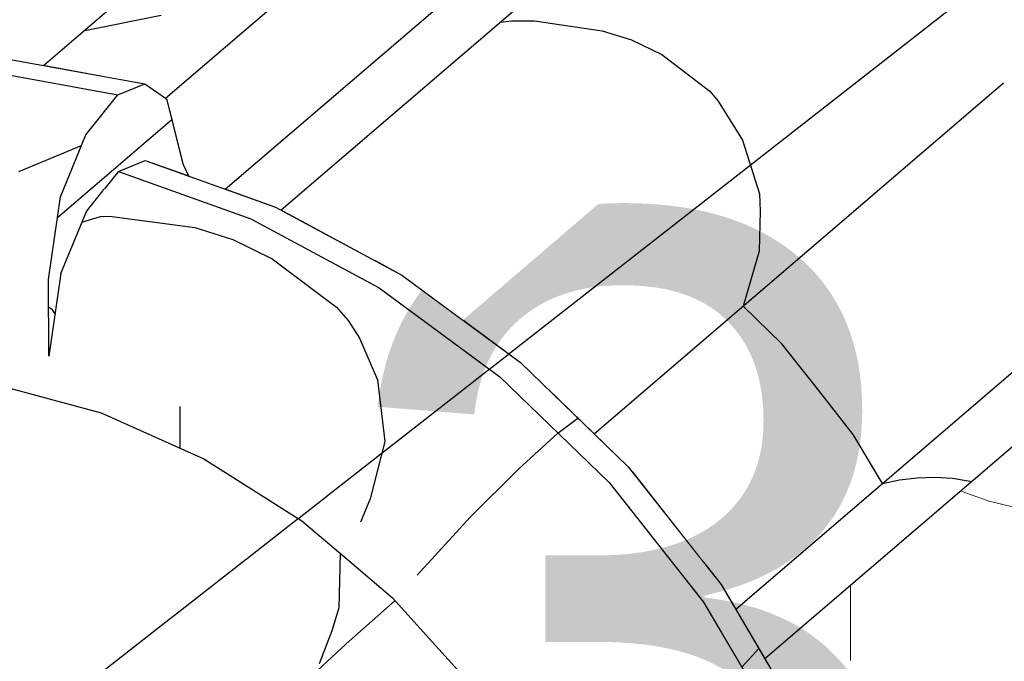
# Model space of a CAD drawing. Header units: millimetres. Extents: x -36478 to 31050, y -14815 to 11827.
# Tile 52 of 256: x -19126 to -18969, y 7147 to 7249. Entities that reach past the tile are written whole.
import ezdxf

# ---------------------------------------------------------------- set-up
doc = ezdxf.new("R2010")
doc.units = ezdxf.units.MM
doc.header["$MEASUREMENT"] = 0
doc.linetypes.add('Wipeout_Contour', pattern=[1000, 0, -1000])
for name, color, linetype in [('Kóty - SP', 7, 'Continuous'), ('Nové_Konstrukce - krov', 7, 'Continuous'), ('Nové_Konstrukce - střechy a skořepiny', 7, 'Continuous'), ('Nové_Výplně - Povrchové', 7, 'Continuous')]:
    doc.layers.add(name, color=color, linetype=linetype)
doc.styles.add('GENEROVANÝ_STYL_2', font='txt')

# ---------------------------------------------------------------- blocks, each defined once
blk = doc.blocks.new('*X13')
at = {"layer": 'Nové_Výplně - Povrchové', "color": 21, "linetype": 'Continuous', "lineweight": 20, "true_color": 0xffaaaa}
for p, q in [((-18987.78, 7243.25), (-18987.34, 7242.93)), ((-18987.34, 7242.93), (-18984.65, 7241.26)), ((-18984.65, 7241.26), (-18981.71, 7239.68)), ((-18993.69, 7238.64), (-18993.69, 7210.06)), ((-18981.71, 7239.68), (-18978.53, 7238.2)), ((-18978.53, 7238.2), (-18975.12, 7236.83)), ((-18975.12, 7236.83), (-18971.5, 7235.58)), ((-18971.5, 7235.58), (-18959.05, 7232.47)), ((-18993.69, 7209.84), (-18993.69, 7146.96)), ((-19041.72, 7201.07), (-19041.72, 7146.96)), ((-19048.39, 7179.61), (-19041.72, 7185.3)), ((-19017.71, 7185.3), (-19041.72, 7185.3)), ((-18993.69, 7185.3), (-19017.71, 7185.3)), ((-18993.69, 7185.3), (-18991.86, 7183.41)), ((-18991.86, 7183.41), (-18989.74, 7181.58)), ((-18989.74, 7181.58), (-18987.34, 7179.82)), ((-19057.7, 7174.75), (-19048.39, 7179.61)), ((-18987.34, 7179.82), (-18984.65, 7178.15)), ((-18984.65, 7178.15), (-18981.71, 7176.57)), ((-18981.71, 7176.57), (-18978.53, 7175.1)), ((-19069.18, 7170.96), (-19057.7, 7174.75)), ((-18978.53, 7175.1), (-18975.12, 7173.73)), ((-18975.12, 7173.73), (-18971.5, 7172.47)), ((-18971.5, 7172.47), (-18959.05, 7169.37)), ((-19082.24, 7168.43), (-19069.18, 7170.96)), ((-19083.61, 7168.32), (-19082.24, 7168.43))]:
    blk.add_line(p, q, dxfattribs=at)
blk = doc.blocks.new('výplň_6_1', base_point=(0, 0))
at = {"layer": 'Nové_Výplně - Povrchové', "color": 21, "linetype": 'Continuous', "lineweight": 20, "true_color": 0xffaaaa}
blk.add_blockref('*X13', (0, 0), dxfattribs=at)
blk = doc.blocks.new('Kóta_23_1', base_point=(-18126.27, 6830))
at = {"layer": 'Kóty - SP', "color": 7, "lineweight": 13, "insert": (-19077.9, 7070), "char_height": 125, "attachment_point": 7, "style": 'GENEROVANÝ_STYL_2'}
blk.add_mtext('\\A1;{\\pql;\\fArial|b0|i0|c0|p38;3.NP =+6,830}', dxfattribs=at)

msp = doc.modelspace()

# ---------------------------------------------------------------- block references
at = {"layer": 'Nové_Výplně - Povrchové', "color": 21, "linetype": 'Continuous', "lineweight": 20, "true_color": 0xffaaaa}
msp.add_blockref('výplň_6_1', (0, 0), dxfattribs=at)

# ---------------------------------------------------------------- next in the draw order: wipeouts: each hides what was drawn before it
at = {"color": 254, "linetype": 'Wipeout_Contour', "lineweight": 0, "ltscale": 101739.067265}
msp.add_wipeout([(-19048.66, 7134.96), (-19043.46, 7137.96), (-19056.1, 7153.99), (-19060.45, 7149.92), (-19054.05, 7142.82)], dxfattribs=at).dxf.layer = 'Nové_Výplně - Povrchové'
at = {"color": 254, "linetype": 'Wipeout_Contour', "lineweight": 0, "ltscale": 81270.093699}
msp.add_wipeout([(-19032.76, 7144.7), (-19021.34, 7125.35), (-19011.75, 7130.59), (-19023.81, 7151.02)], dxfattribs=at).dxf.layer = 'Nové_Výplně - Povrchové'
at = {"color": 254, "linetype": 'Wipeout_Contour', "lineweight": 0, "ltscale": 81463.043822}
msp.add_wipeout([(-19085.24, 7140.25), (-19073.17, 7126.87), (-19062.02, 7136.08), (-19074.66, 7150.1)], dxfattribs=at).dxf.layer = 'Nové_Výplně - Povrchové'
at = {"color": 254, "linetype": 'Wipeout_Contour', "lineweight": 0, "ltscale": 81639.037593}
msp.add_wipeout([(-19132.35, 7133.72), (-19120.31, 7126.09), (-19109.43, 7139.63), (-19123.03, 7148.26)], dxfattribs=at).dxf.layer = 'Nové_Výplně - Povrchové'

# ---------------------------------------------------------------- next in the draw order: wipeouts: each hides what was drawn before it
at = {"color": 254, "linetype": 'Wipeout_Contour', "lineweight": 0, "ltscale": 101797.012024}
msp.add_wipeout([(-19074.66, 7150.1), (-19062.02, 7136.08), (-19054.05, 7142.82), (-19060.45, 7149.92), (-19066.86, 7157.02)], dxfattribs=at).dxf.layer = 'Nové_Výplně - Povrchové'
at = {"color": 254, "linetype": 'Wipeout_Contour', "lineweight": 0, "ltscale": 81247.785769}
msp.add_wipeout([(-19023.81, 7151.02), (-19011.75, 7130.59), (-19004.9, 7135.52), (-19017.17, 7156.29)], dxfattribs=at).dxf.layer = 'Nové_Výplně - Povrchové'
at = {"color": 254, "linetype": 'Wipeout_Contour', "lineweight": 0, "ltscale": 81698.083451}
msp.add_wipeout([(-19144.95, 7139.35), (-19132.35, 7133.72), (-19123.03, 7148.26), (-19137.27, 7154.62)], dxfattribs=at).dxf.layer = 'Nové_Výplně - Povrchové'
at = {"color": 254, "linetype": 'Wipeout_Contour', "lineweight": 0, "ltscale": 81554.868231}
msp.add_wipeout([(-19109.43, 7139.63), (-19096.87, 7128.99), (-19085.24, 7140.25), (-19098.86, 7151.79)], dxfattribs=at).dxf.layer = 'Nové_Výplně - Povrchové'

# ---------------------------------------------------------------- next in the draw order: wipeouts: each hides what was drawn before it
at = {"color": 254, "linetype": 'Wipeout_Contour', "lineweight": 0, "ltscale": 101825.890779}
msp.add_wipeout([(-19060.45, 7149.92), (-19056.1, 7153.99), (-19070.71, 7168.17), (-19074.09, 7163.15), (-19066.86, 7157.02)], dxfattribs=at).dxf.layer = 'Nové_Výplně - Povrchové'
at = {"color": 254, "linetype": 'Wipeout_Contour', "lineweight": 0, "ltscale": 81235.773018}
msp.add_wipeout([(-19017.17, 7156.29), (-19004.9, 7135.52), (-19002.27, 7138.67), (-19014.35, 7159.11)], dxfattribs=at).dxf.layer = 'Nové_Výplně - Povrchové'

# ---------------------------------------------------------------- next in the draw order: wipeouts: each hides what was drawn before it
at = {"color": 254, "linetype": 'Wipeout_Contour', "lineweight": 0, "ltscale": 101434.766336}
msp.add_wipeout([(-18907.31, 7256.82), (-19017.12, 7162.63), (-19014.35, 7159.11), (-19007.37, 7147.29), (-18898.01, 7241.08)], dxfattribs=at).dxf.layer = 'Nové_Výplně - Povrchové'
at = {"color": 254, "linetype": 'Wipeout_Contour', "lineweight": 0, "ltscale": 81530.205492}
msp.add_wipeout([(-19098.86, 7151.79), (-19085.24, 7140.25), (-19074.66, 7150.1), (-19088.93, 7162.2)], dxfattribs=at).dxf.layer = 'Nové_Výplně - Povrchové'
at = {"color": 254, "linetype": 'Wipeout_Contour', "lineweight": 0, "ltscale": 81370.514425}
msp.add_wipeout([(-19056.1, 7153.99), (-19043.46, 7137.96), (-19032.76, 7144.7), (-19046.81, 7162.52)], dxfattribs=at).dxf.layer = 'Nové_Výplně - Povrchové'

# ---------------------------------------------------------------- next in the draw order: linework, layer by layer
at = {"layer": 'Nové_Konstrukce - krov', "color": 1, "linetype": 'Continuous', "lineweight": 25}
for p, q in [((-19060.45, 7149.92), (-19054.05, 7142.82)), ((-19011.04, 7145.9), (-19008.31, 7148.89))]:
    msp.add_line(p, q, dxfattribs=at)

# ---------------------------------------------------------------- next in the draw order: wipeouts: each hides what was drawn before it
at = {"color": 254, "linetype": 'Wipeout_Contour', "lineweight": 0, "ltscale": 101883.620832}
msp.add_wipeout([(-19088.93, 7162.2), (-19074.66, 7150.1), (-19066.86, 7157.02), (-19074.09, 7163.15), (-19081.32, 7169.28)], dxfattribs=at).dxf.layer = 'Nové_Výplně - Povrchové'
at = {"color": 254, "linetype": 'Wipeout_Contour', "lineweight": 0, "ltscale": 81345.985809}
msp.add_wipeout([(-19046.81, 7162.52), (-19032.76, 7144.7), (-19023.81, 7151.02), (-19038.65, 7169.84)], dxfattribs=at).dxf.layer = 'Nové_Výplně - Povrchové'
at = {"color": 254, "linetype": 'Wipeout_Contour', "lineweight": 0, "ltscale": 81620.028345}
msp.add_wipeout([(-19123.03, 7148.26), (-19109.43, 7139.63), (-19098.86, 7151.79), (-19113.62, 7161.16)], dxfattribs=at).dxf.layer = 'Nové_Výplně - Povrchové'

# ---------------------------------------------------------------- next in the draw order: linework, layer by layer
at = {"layer": 'Nové_Konstrukce - krov', "color": 1, "linetype": 'Continuous', "lineweight": 25}
for p, q in [((-19075.44, 7155.4), (-19076.56, 7151.72)), ((-19076.56, 7151.72), (-19078.57, 7146.46)), ((-19084.85, 7139.81), (-19074.25, 7149.64))]:
    msp.add_line(p, q, dxfattribs=at)

# ---------------------------------------------------------------- next in the draw order: wipeouts: each hides what was drawn before it
at = {"color": 254, "linetype": 'Wipeout_Contour', "lineweight": 0, "ltscale": 101917.139929}
msp.add_wipeout([(-19074.09, 7163.15), (-19070.71, 7168.17), (-19086.86, 7180.07), (-19089.16, 7174.25), (-19081.32, 7169.28)], dxfattribs=at).dxf.layer = 'Nové_Výplně - Povrchové'
at = {"color": 254, "linetype": 'Wipeout_Contour', "lineweight": 0, "ltscale": 81326.419232}
msp.add_wipeout([(-19038.65, 7169.84), (-19023.81, 7151.02), (-19017.17, 7156.29), (-19032.25, 7175.42)], dxfattribs=at).dxf.layer = 'Nové_Výplně - Povrchové'

# ---------------------------------------------------------------- next in the draw order: linework, layer by layer
at = {"layer": 'Nové_Konstrukce - krov', "color": 1, "linetype": 'Continuous', "lineweight": 25}
msp.add_line((-19075.21, 7164.09), (-19075.44, 7155.4), dxfattribs=at)

# ---------------------------------------------------------------- next in the draw order: wipeouts: each hides what was drawn before it
at = {"color": 254, "linetype": 'Wipeout_Contour', "lineweight": 0, "ltscale": 81446.820359}
msp.add_wipeout([(-19070.71, 7168.17), (-19056.1, 7153.99), (-19046.81, 7162.52), (-19063.06, 7178.29)], dxfattribs=at).dxf.layer = 'Nové_Výplně - Povrchové'
at = {"color": 254, "linetype": 'Wipeout_Contour', "lineweight": 0, "ltscale": 81314.45977}
msp.add_wipeout([(-19032.25, 7175.42), (-19017.17, 7156.29), (-19014.35, 7159.11), (-19029.2, 7177.95)], dxfattribs=at).dxf.layer = 'Nové_Výplně - Povrchové'
at = {"color": 254, "linetype": 'Wipeout_Contour', "lineweight": 0, "ltscale": 81599.666518}
msp.add_wipeout([(-19113.62, 7161.16), (-19098.86, 7151.79), (-19088.93, 7162.2), (-19104.41, 7172.02)], dxfattribs=at).dxf.layer = 'Nové_Výplně - Povrchové'

# ---------------------------------------------------------------- next in the draw order: linework, layer by layer
at = {"layer": 'Nové_Konstrukce - krov', "color": 1, "linetype": 'Continuous', "lineweight": 25}
for p, q in [((-19074.09, 7163.15), (-19066.86, 7157.02)), ((-19014.35, 7159.11), (-19002.27, 7138.67)), ((-19066.86, 7157.02), (-19060.45, 7149.92)), ((-19074.25, 7149.64), (-19066.44, 7156.55)), ((-19017.17, 7156.29), (-19004.9, 7135.52))]:
    msp.add_line(p, q, dxfattribs=at)

# ---------------------------------------------------------------- next in the draw order: wipeouts: each hides what was drawn before it
at = {"color": 254, "linetype": 'Wipeout_Contour', "lineweight": 0, "ltscale": 81178.436386}
msp.add_wipeout([(-19028.55, 7177.13), (-19017.12, 7162.63), (-18907.31, 7256.82), (-18918.74, 7271.32)], dxfattribs=at).dxf.layer = 'Nové_Výplně - Povrchové'
at = {"color": 254, "linetype": 'Wipeout_Contour', "lineweight": 0, "ltscale": 81428.610175}
msp.add_wipeout([(-19063.06, 7178.29), (-19046.81, 7162.52), (-19038.65, 7169.84), (-19055.81, 7186.49)], dxfattribs=at).dxf.layer = 'Nové_Výplně - Povrchové'
at = {"color": 254, "linetype": 'Wipeout_Contour', "lineweight": 0, "ltscale": 101973.194008}
msp.add_wipeout([(-19104.41, 7172.02), (-19088.93, 7162.2), (-19081.32, 7169.28), (-19089.16, 7174.25), (-19096.99, 7179.22)], dxfattribs=at).dxf.layer = 'Nové_Výplně - Povrchové'
at = {"color": 254, "linetype": 'Wipeout_Contour', "lineweight": 0, "ltscale": 81685.36566}
msp.add_wipeout([(-19137.27, 7154.62), (-19123.03, 7148.26), (-19113.62, 7161.16), (-19129.08, 7168.06)], dxfattribs=at).dxf.layer = 'Nové_Výplně - Povrchové'

# ---------------------------------------------------------------- next in the draw order: linework, layer by layer
at = {"layer": 'Nové_Konstrukce - krov', "color": 1, "linetype": 'Continuous', "lineweight": 25}
for p, q in [((-18988.58, 7175.26), (-18985.83, 7175.85)), ((-18985.83, 7175.85), (-18983.03, 7176.19)), ((-18983.03, 7176.19), (-18980.21, 7176.28)), ((-18980.21, 7176.28), (-18977.38, 7176.1)), ((-18977.38, 7176.1), (-18974.54, 7175.67)), ((-18974.54, 7175.67), (-18974.34, 7175.62))]:
    msp.add_line(p, q, dxfattribs=at)

# ---------------------------------------------------------------- next in the draw order: wipeouts: each hides what was drawn before it
at = {"color": 254, "linetype": 'Wipeout_Contour', "lineweight": 0, "ltscale": 81412.022122}
msp.add_wipeout([(-19055.81, 7186.49), (-19038.65, 7169.84), (-19032.25, 7175.42), (-19049.7, 7192.35)], dxfattribs=at).dxf.layer = 'Nové_Výplně - Povrchové'
at = {"color": 254, "linetype": 'Wipeout_Contour', "lineweight": 0, "ltscale": 102010.030744}
msp.add_wipeout([(-19089.16, 7174.25), (-19086.86, 7180.07), (-19104.05, 7189.32), (-19105.2, 7182.89), (-19096.99, 7179.22)], dxfattribs=at).dxf.layer = 'Nové_Výplně - Povrchové'

# ---------------------------------------------------------------- next in the draw order: wipeouts: each hides what was drawn before it
at = {"color": 254, "linetype": 'Wipeout_Contour', "lineweight": 0, "ltscale": 81400.11595}
msp.add_wipeout([(-19049.7, 7192.35), (-19032.25, 7175.42), (-19029.2, 7177.95), (-19046.37, 7194.62)], dxfattribs=at).dxf.layer = 'Nové_Výplně - Povrchové'
at = {"color": 254, "linetype": 'Wipeout_Contour', "lineweight": 0, "ltscale": 81527.01477}
msp.add_wipeout([(-19086.86, 7180.07), (-19070.71, 7168.17), (-19063.06, 7178.29), (-19081.02, 7191.52)], dxfattribs=at).dxf.layer = 'Nové_Výplně - Povrchové'
at = {"color": 254, "linetype": 'Wipeout_Contour', "lineweight": 0, "ltscale": 81669.309289}
msp.add_wipeout([(-19129.08, 7168.06), (-19113.62, 7161.16), (-19104.41, 7172.02), (-19120.6, 7179.25)], dxfattribs=at).dxf.layer = 'Nové_Výplně - Povrchové'

# ---------------------------------------------------------------- next in the draw order: linework, layer by layer
at = {"layer": 'Nové_Konstrukce - krov', "color": 1, "linetype": 'Continuous', "lineweight": 25}
for p, q in [((-19054.41, 7169.9), (-19046.67, 7177.62)), ((-19089.16, 7174.25), (-19081.32, 7169.28)), ((-19032.25, 7175.42), (-19017.17, 7156.29)), ((-19070.39, 7172.81), (-19071.97, 7169.1)), ((-19081.32, 7169.28), (-19074.09, 7163.15)), ((-19062.93, 7160.62), (-19054.41, 7169.9))]:
    msp.add_line(p, q, dxfattribs=at)

# ---------------------------------------------------------------- next in the draw order: wipeouts: each hides what was drawn before it
at = {"color": 254, "linetype": 'Wipeout_Contour', "lineweight": 0, "ltscale": 101581.32297}
msp.add_wipeout([(-18931.96, 7284.15), (-19041.67, 7190.05), (-19029.2, 7177.95), (-19028.55, 7177.13), (-18918.74, 7271.32)], dxfattribs=at).dxf.layer = 'Nové_Výplně - Povrchové'
at = {"color": 254, "linetype": 'Wipeout_Contour', "lineweight": 0, "ltscale": 81515.438962}
msp.add_wipeout([(-19081.02, 7191.52), (-19063.06, 7178.29), (-19055.81, 7186.49), (-19074.77, 7200.46)], dxfattribs=at).dxf.layer = 'Nové_Výplně - Povrchové'
at = {"color": 254, "linetype": 'Wipeout_Contour', "lineweight": 0, "ltscale": 102063.001143}
msp.add_wipeout([(-19120.6, 7179.25), (-19104.41, 7172.02), (-19096.99, 7179.22), (-19105.2, 7182.89), (-19113.4, 7186.55)], dxfattribs=at).dxf.layer = 'Nové_Výplně - Povrchové'

# ---------------------------------------------------------------- next in the draw order: linework, layer by layer
at = {"layer": 'Nové_Konstrukce - krov', "color": 1, "linetype": 'Continuous', "lineweight": 25}
for p, q in [((-19040.41, 7183.34), (-19037.23, 7185.74)), ((-19046.67, 7177.62), (-19040.41, 7183.34)), ((-19068.08, 7181.99), (-19070.39, 7172.81)), ((-18988.58, 7175.26), (-18993.22, 7183.13)), ((-19096.99, 7179.22), (-19089.16, 7174.25)), ((-19029.2, 7177.95), (-19014.35, 7159.11))]:
    msp.add_line(p, q, dxfattribs=at)

# ---------------------------------------------------------------- next in the draw order: wipeouts: each hides what was drawn before it
at = {"color": 254, "linetype": 'Wipeout_Contour', "lineweight": 0, "ltscale": 81501.975016}
msp.add_wipeout([(-19074.77, 7200.46), (-19055.81, 7186.49), (-19049.7, 7192.35), (-19068.98, 7206.56)], dxfattribs=at).dxf.layer = 'Nové_Výplně - Povrchové'
at = {"color": 254, "linetype": 'Wipeout_Contour', "lineweight": 0, "ltscale": 102101.738157}
msp.add_wipeout([(-19105.2, 7182.89), (-19104.05, 7189.32), (-19121.76, 7195.65), (-19121.72, 7188.79), (-19113.4, 7186.55)], dxfattribs=at).dxf.layer = 'Nové_Výplně - Povrchové'

# ---------------------------------------------------------------- next in the draw order: wipeouts: each hides what was drawn before it
at = {"color": 254, "linetype": 'Wipeout_Contour', "lineweight": 0, "ltscale": 81490.120624}
msp.add_wipeout([(-19068.98, 7206.56), (-19049.7, 7192.35), (-19046.37, 7194.62), (-19065.35, 7208.6)], dxfattribs=at).dxf.layer = 'Nové_Výplně - Povrchové'
at = {"color": 254, "linetype": 'Wipeout_Contour', "lineweight": 0, "ltscale": 81608.648981}
msp.add_wipeout([(-19104.05, 7189.32), (-19086.86, 7180.07), (-19081.02, 7191.52), (-19100.14, 7201.82)], dxfattribs=at).dxf.layer = 'Nové_Výplně - Povrchové'
at = {"color": 254, "linetype": 'Wipeout_Contour', "lineweight": 0, "ltscale": 81737.014331}
msp.add_wipeout([(-19144.76, 7172.29), (-19129.08, 7168.06), (-19120.6, 7179.25), (-19137.03, 7183.68)], dxfattribs=at).dxf.layer = 'Nové_Výplně - Povrchové'

# ---------------------------------------------------------------- next in the draw order: linework, layer by layer
at = {"layer": 'Nové_Konstrukce - krov', "color": 1, "linetype": 'Continuous', "lineweight": 25}
for p, q in [((-19072.1, 7198.5), (-19069.25, 7191.87)), ((-19069.25, 7191.87), (-19068.08, 7181.99)), ((-19100.85, 7187.6), (-19100.81, 7180.93)), ((-19105.2, 7182.89), (-19096.99, 7179.22))]:
    msp.add_line(p, q, dxfattribs=at)

# ---------------------------------------------------------------- next in the draw order: wipeouts: each hides what was drawn before it
at = {"color": 254, "linetype": 'Wipeout_Contour', "lineweight": 0, "ltscale": 101671.57091}
msp.add_wipeout([(-18946.56, 7294.92), (-19055.59, 7201.41), (-19046.37, 7194.62), (-19041.67, 7190.05), (-18931.96, 7284.15)], dxfattribs=at).dxf.layer = 'Nové_Výplně - Povrchové'
at = {"color": 254, "linetype": 'Wipeout_Contour', "lineweight": 0, "ltscale": 81603.82019}
msp.add_wipeout([(-19100.14, 7201.82), (-19081.02, 7191.52), (-19074.77, 7200.46), (-19094.95, 7211.33)], dxfattribs=at).dxf.layer = 'Nové_Výplně - Povrchové'
at = {"color": 254, "linetype": 'Wipeout_Contour', "lineweight": 0, "ltscale": 102150.311811}
msp.add_wipeout([(-19137.03, 7183.68), (-19120.6, 7179.25), (-19113.4, 7186.55), (-19121.72, 7188.79), (-19130.05, 7191.04)], dxfattribs=at).dxf.layer = 'Nové_Výplně - Povrchové'

# ---------------------------------------------------------------- next in the draw order: linework, layer by layer
at = {"layer": 'Nové_Konstrukce - krov', "color": 1, "linetype": 'Continuous', "lineweight": 25}
for p, q in [((-18998.75, 7190.15), (-19004.65, 7197.63)), ((-19046.37, 7194.62), (-19029.2, 7177.95)), ((-19049.7, 7192.35), (-19032.25, 7175.42)), ((-18993.22, 7183.13), (-18998.75, 7190.15)), ((-19113.4, 7186.55), (-19105.2, 7182.89))]:
    msp.add_line(p, q, dxfattribs=at)

# ---------------------------------------------------------------- next in the draw order: block references
at = {"layer": 'Kóty - SP', "color": 7, "linetype": 'Continuous', "lineweight": 20}
msp.add_blockref('Kóta_23_1', (-18126.27, 6830), dxfattribs=at)

# ---------------------------------------------------------------- next in the draw order: wipeouts: each hides what was drawn before it
at = {"color": 254, "linetype": 'Wipeout_Contour', "lineweight": 0, "ltscale": 81593.5301}
msp.add_wipeout([(-19094.95, 7211.33), (-19074.77, 7200.46), (-19068.98, 7206.56), (-19089.5, 7217.61)], dxfattribs=at).dxf.layer = 'Nové_Výplně - Povrchové'
at = {"color": 254, "linetype": 'Wipeout_Contour', "lineweight": 0, "ltscale": 122631.824599}
msp.add_wipeout([(-19121.72, 7188.79), (-19121.76, 7195.65), (-19121.83, 7207.91), (-19141.64, 7211.51), (-19138.24, 7191.79), (-19130.05, 7191.04)], dxfattribs=at).dxf.layer = 'Nové_Výplně - Povrchové'

# ---------------------------------------------------------------- next in the draw order: linework, layer by layer
at = {"layer": 'Nové_Konstrukce - krov', "color": 1, "linetype": 'Continuous', "lineweight": 25}
for p, q in [((-19075.8, 7203.48), (-19073.95, 7201.32)), ((-19073.95, 7201.32), (-19072.1, 7198.5))]:
    msp.add_line(p, q, dxfattribs=at)

# ---------------------------------------------------------------- next in the draw order: wipeouts: each hides what was drawn before it
at = {"color": 254, "linetype": 'Wipeout_Contour', "lineweight": 0, "ltscale": 81581.7244}
msp.add_wipeout([(-19089.5, 7217.61), (-19068.98, 7206.56), (-19065.35, 7208.6), (-19085.56, 7219.48)], dxfattribs=at).dxf.layer = 'Nové_Výplně - Povrchové'
at = {"color": 254, "linetype": 'Wipeout_Contour', "lineweight": 0, "ltscale": 81689.234996}
msp.add_wipeout([(-19100.14, 7201.82), (-19119.83, 7208.86), (-19121.76, 7195.65), (-19104.05, 7189.32)], dxfattribs=at).dxf.layer = 'Nové_Výplně - Povrchové'

# ---------------------------------------------------------------- next in the draw order: linework, layer by layer
at = {"layer": 'Nové_Konstrukce - krov', "color": 1, "linetype": 'Continuous', "lineweight": 25}
for p, q in [((-19130.05, 7191.04), (-19121.72, 7188.79)), ((-19121.72, 7188.79), (-19113.4, 7186.55))]:
    msp.add_line(p, q, dxfattribs=at)

# ---------------------------------------------------------------- next in the draw order: wipeouts: each hides what was drawn before it
at = {"color": 254, "linetype": 'Wipeout_Contour', "lineweight": 0, "ltscale": 101762.925522}
msp.add_wipeout([(-18962.12, 7303.29), (-19069.75, 7210.97), (-19065.35, 7208.6), (-19055.59, 7201.41), (-18946.56, 7294.92)], dxfattribs=at).dxf.layer = 'Nové_Výplně - Povrchové'
at = {"color": 254, "linetype": 'Wipeout_Contour', "lineweight": 0, "ltscale": 81691.059959}
msp.add_wipeout([(-19094.95, 7211.33), (-19115.75, 7218.76), (-19119.83, 7208.86), (-19100.14, 7201.82)], dxfattribs=at).dxf.layer = 'Nové_Výplně - Povrchové'

# ---------------------------------------------------------------- next in the draw order: linework, layer by layer
at = {"layer": 'Nové_Konstrukce - krov', "color": 1, "linetype": 'Continuous', "lineweight": 25}
for p, q in [((-19065.35, 7208.6), (-19046.37, 7194.62)), ((-19068.98, 7206.56), (-19049.7, 7192.35)), ((-19004.65, 7197.63), (-19010.83, 7203.63))]:
    msp.add_line(p, q, dxfattribs=at)

# ---------------------------------------------------------------- next in the draw order: wipeouts: each hides what was drawn before it
at = {"color": 254, "linetype": 'Wipeout_Contour', "lineweight": 0, "ltscale": 81447.74857}
msp.add_wipeout([(-19083.7, 7218.48), (-19069.75, 7210.97), (-18962.12, 7303.29), (-18978.14, 7309.02)], dxfattribs=at).dxf.layer = 'Nové_Výplně - Povrchové'
at = {"color": 254, "linetype": 'Wipeout_Contour', "lineweight": 0, "ltscale": 81788.100842}
msp.add_wipeout([(-19141.64, 7211.51), (-19121.83, 7207.91), (-19119.9, 7221.11), (-19141.69, 7225.07)], dxfattribs=at).dxf.layer = 'Nové_Výplně - Povrchové'
at = {"color": 254, "linetype": 'Wipeout_Contour', "lineweight": 0, "ltscale": 122547.382558}
msp.add_wipeout([(-19089.5, 7217.61), (-19110.65, 7225.17), (-19112.87, 7222.38), (-19113.12, 7222.06), (-19115.75, 7218.76), (-19094.95, 7211.33)], dxfattribs=at).dxf.layer = 'Nové_Výplně - Povrchové'

# ---------------------------------------------------------------- next in the draw order: linework, layer by layer
at = {"layer": 'Nové_Konstrukce - krov', "color": 1, "linetype": 'Continuous', "lineweight": 25}
for p, q in [((-19098.43, 7216.19), (-19092.37, 7214.3)), ((-19092.37, 7214.3), (-19086.05, 7211.22)), ((-19008.26, 7212.42), (-19010.83, 7203.63)), ((-19086.05, 7211.22), (-19075.8, 7203.48)), ((-19012.01, 7155.16), (-18946.96, 7210.96))]:
    msp.add_line(p, q, dxfattribs=at)

# ---------------------------------------------------------------- next in the draw order: wipeouts: each hides what was drawn before it
at = {"color": 254, "linetype": 'Wipeout_Contour', "lineweight": 0, "ltscale": 81672.134706}
msp.add_wipeout([(-19085.56, 7219.48), (-19106.37, 7226.92), (-19110.65, 7225.17), (-19089.5, 7217.61)], dxfattribs=at).dxf.layer = 'Nové_Výplně - Povrchové'

# ---------------------------------------------------------------- next in the draw order: linework, layer by layer
at = {"layer": 'Nové_Konstrukce - krov', "color": 1, "linetype": 'Continuous', "lineweight": 25}
msp.add_line((-19089.5, 7217.61), (-19068.98, 7206.56), dxfattribs=at)

# ---------------------------------------------------------------- next in the draw order: wipeouts: each hides what was drawn before it
at = {"color": 254, "linetype": 'Wipeout_Contour', "lineweight": 0, "ltscale": 203607.835595}
msp.add_wipeout([(-18975.91, 7323.24), (-19093.56, 7222.34), (-19085.56, 7219.48), (-19084.63, 7218.98), (-18976.32, 7311.88), (-18976.24, 7318.21), (-18973.84, 7332.04), (-18970.71, 7338.95), (-18972.07, 7338.55), (-18975.01, 7334.63)], dxfattribs=at).dxf.layer = 'Nové_Výplně - Povrchové'
at = {"color": 254, "linetype": 'Wipeout_Contour', "lineweight": 0, "ltscale": 326899.887783}
msp.add_wipeout([(-19119.9, 7221.11), (-19121.83, 7207.91), (-19121.76, 7195.65), (-19119.83, 7208.86), (-19115.75, 7218.76), (-19113.12, 7222.06), (-19113.05, 7222.26), (-19112.87, 7222.38), (-19110.65, 7225.17), (-19106.37, 7226.92), (-19099.45, 7224.44), (-19100.32, 7226.36), (-19102.96, 7236.78), (-19106.44, 7239.18), (-19110.72, 7237.42), (-19115.82, 7231.02)], dxfattribs=at).dxf.layer = 'Nové_Výplně - Povrchové'

# ---------------------------------------------------------------- next in the draw order: linework, layer by layer
at = {"layer": 'Nové_Konstrukce - krov', "color": 1, "linetype": 'Continuous', "lineweight": 25}
for p, q in [((-19110.65, 7225.17), (-19106.37, 7226.92)), ((-19119.83, 7208.86), (-19115.75, 7218.76)), ((-19116.46, 7217.04), (-19113.49, 7217.95)), ((-19113.49, 7217.95), (-19112.05, 7218)), ((-19112.05, 7218), (-19098.43, 7216.19)), ((-19119.83, 7208.86), (-19121.76, 7195.65)), ((-19121.76, 7195.65), (-19121.83, 7207.91)), ((-19121.18, 7203.04), (-19121.8, 7203.47)), ((-19120.77, 7202.41), (-19121.18, 7203.04))]:
    msp.add_line(p, q, dxfattribs=at)

# ---------------------------------------------------------------- next in the draw order: wipeouts: each hides what was drawn before it
at = {"color": 254, "linetype": 'Wipeout_Contour', "lineweight": 0, "ltscale": 81482.768539}
msp.add_wipeout([(-19084.63, 7218.98), (-19083.7, 7218.48), (-18978.14, 7309.02), (-18979.39, 7309.24)], dxfattribs=at).dxf.layer = 'Nové_Výplně - Povrchové'
at = {"color": 254, "linetype": 'Wipeout_Contour', "lineweight": 0, "ltscale": 81796.299499}
msp.add_wipeout([(-19141.69, 7225.07), (-19119.9, 7221.11), (-19115.82, 7231.02), (-19138.71, 7235.17)], dxfattribs=at).dxf.layer = 'Nové_Výplně - Povrchové'
at = {"color": 254, "linetype": 'Wipeout_Contour', "lineweight": 0, "ltscale": 61295.929897}
msp.add_wipeout([(-19113.12, 7222.06), (-19112.87, 7222.38), (-19113.05, 7222.26)], dxfattribs=at).dxf.layer = 'Nové_Výplně - Povrchové'

# ---------------------------------------------------------------- next in the draw order: linework, layer by layer
at = {"layer": 'Nové_Konstrukce - krov', "color": 1, "linetype": 'Continuous', "lineweight": 25}
for p, q in [((-19126.53, 7225.15), (-19116.52, 7229.3)), ((-19110.65, 7225.17), (-19112.87, 7222.38)), ((-19121.83, 7207.91), (-19119.9, 7221.11)), ((-19115.75, 7218.76), (-19113.12, 7222.06)), ((-19113.05, 7222.26), (-19113.12, 7222.06)), ((-19113.05, 7222.26), (-19112.87, 7222.38)), ((-19085.56, 7219.48), (-19065.35, 7208.6)), ((-19008.1, 7218.84), (-19008.26, 7212.42))]:
    msp.add_line(p, q, dxfattribs=at)

# ---------------------------------------------------------------- next in the draw order: wipeouts: each hides what was drawn before it
at = {"color": 254, "linetype": 'Wipeout_Contour', "lineweight": 0, "ltscale": 81651.625587}
msp.add_wipeout([(-19030.34, 7321.27), (-19122.63, 7242.12), (-19112.22, 7240.22), (-19013.89, 7324.56)], dxfattribs=at).dxf.layer = 'Nové_Výplně - Povrchové'

# ---------------------------------------------------------------- next in the draw order: wipeouts: each hides what was drawn before it
at = {"color": 254, "linetype": 'Wipeout_Contour', "lineweight": 0, "ltscale": 122381.261452}
msp.add_wipeout([(-18996.33, 7324.56), (-19102.2, 7233.76), (-19100.32, 7226.36), (-19099.45, 7224.44), (-19093.56, 7222.34), (-18978.21, 7321.27)], dxfattribs=at).dxf.layer = 'Nové_Výplně - Povrchové'
at = {"color": 254, "linetype": 'Wipeout_Contour', "lineweight": 0, "ltscale": 81792.137443}
msp.add_wipeout([(-19138.71, 7235.17), (-19115.82, 7231.02), (-19110.72, 7237.42), (-19133.96, 7241.64)], dxfattribs=at).dxf.layer = 'Nové_Výplně - Povrchové'

# ---------------------------------------------------------------- next in the draw order: linework, layer by layer
at = {"layer": 'Nové_Konstrukce - krov', "color": 1, "linetype": 'Continuous', "lineweight": 25}
for p, q in [((-19119.9, 7221.11), (-19115.82, 7231.02)), ((-19010.94, 7230.19), (-19008.2, 7221.6)), ((-19106.37, 7226.92), (-19085.56, 7219.48)), ((-19100.32, 7226.36), (-19099.45, 7224.44)), ((-19110.65, 7225.17), (-19089.5, 7217.61)), ((-19008.2, 7221.6), (-19008.1, 7218.84))]:
    msp.add_line(p, q, dxfattribs=at)

# ---------------------------------------------------------------- next in the draw order: wipeouts: each hides what was drawn before it
at = {"color": 254, "linetype": 'Wipeout_Contour', "lineweight": 0, "ltscale": 81780.423032}
msp.add_wipeout([(-19133.96, 7241.64), (-19110.72, 7237.42), (-19106.44, 7239.18), (-19129.35, 7243.34)], dxfattribs=at).dxf.layer = 'Nové_Výplně - Povrchové'

# ---------------------------------------------------------------- next in the draw order: wipeouts: each hides what was drawn before it
at = {"color": 254, "linetype": 'Wipeout_Contour', "lineweight": 0, "ltscale": 122457.545921}
msp.add_wipeout([(-19013.89, 7324.56), (-19112.22, 7240.22), (-19106.44, 7239.18), (-19102.96, 7236.78), (-19102.2, 7233.76), (-18996.33, 7324.56)], dxfattribs=at).dxf.layer = 'Nové_Výplně - Povrchové'

# ---------------------------------------------------------------- next in the draw order: linework, layer by layer
at = {"layer": 'Nové_Konstrukce - krov', "color": 1, "linetype": 'Continuous', "lineweight": 25}
for p, q in [((-19122.63, 7242.12), (-19030.34, 7321.27)), ((-19093.56, 7222.34), (-18978.21, 7321.27)), ((-18976.32, 7311.88), (-19084.63, 7218.98)), ((-19103.11, 7236.88), (-19045.17, 7286.57)), ((-19103.79, 7250.08), (-19116.26, 7247.58)), ((-19049.59, 7249.03), (-19047.83, 7249.25)), ((-19047.83, 7249.25), (-19044.18, 7249.24)), ((-19044.18, 7249.24), (-19033.33, 7247.67)), ((-19033.33, 7247.67), (-19028.67, 7246.21)), ((-19028.67, 7246.21), (-19023.8, 7243.84)), ((-19129.35, 7243.34), (-19106.44, 7239.18)), ((-19023.8, 7243.84), (-19016.14, 7238)), ((-19133.96, 7241.64), (-19110.72, 7237.42)), ((-19007.37, 7147.29), (-18898.01, 7241.08)), ((-19110.72, 7237.42), (-19106.44, 7239.18)), ((-19106.44, 7239.18), (-19102.96, 7236.78)), ((-19034.63, 7183.22), (-18969.21, 7239.33)), ((-19115.82, 7231.02), (-19110.72, 7237.42)), ((-19016.14, 7238), (-19014.82, 7236.38)), ((-19102.96, 7236.78), (-19100.32, 7226.36)), ((-19014.82, 7236.38), (-19010.94, 7230.19)), ((-19120.39, 7217.78), (-19102.12, 7233.45))]:
    msp.add_line(p, q, dxfattribs=at)
at = {"layer": 'Nové_Konstrukce - střechy a skořepiny', "color": 1, "linetype": 'Continuous', "lineweight": 25}
msp.add_line((-14406.18, 10825.99), (-19182.71, 7090.83), dxfattribs=at)

doc.saveas('drawing.dxf')
